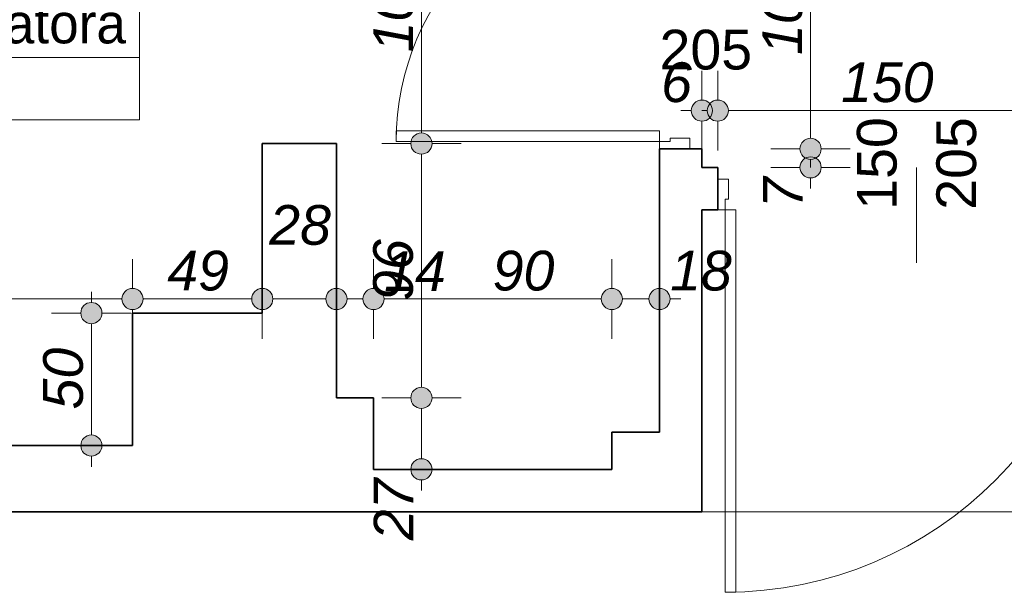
# Model space of a CAD drawing. Header units: millimetres. Extents: x -50073 to 84772, y -78870 to -35317.
# Tile 7 of 125: x 5399 to 9117, y -76855 to -74693. Entities that reach past the tile are written whole.
import ezdxf
from ezdxf.enums import TextEntityAlignment as Align

# ---------------------------------------------------------------- set-up
doc = ezdxf.new("R2010")
doc.units = ezdxf.units.MM
doc.header["$MEASUREMENT"] = 0
for name, color, linetype, lineweight in [('Drzwi ArchiCAD_Nr_pióra__1', 7, 'Continuous', 0), ('Konstrukcja - Stropy_Nr_pióra__1', 7, 'Continuous', 0), ('Konstrukcja - Ściany zew_Nr_pióra__6', 7, 'Continuous', 35), ('Metryczki pomieszczeń ArchiCADa_Nr_pióra__1', 7, 'Continuous', 0), ('Wymiarowanie - Ogólne_Nr_pióra__82', 114, 'Continuous', 13), ('Znaczniki drzwi ArchiCADa_Nr_pióra__1', 7, 'Continuous', 0), ('Znaczniki drzwi ArchiCADa_Nr_pióra__7', 7, 'Continuous', 70)]:
    doc.layers.add(name, color=color, linetype=linetype, lineweight=lineweight)
doc.layers.add('Elementy modelu - Strefy', color=7, linetype='Continuous')
doc.layers.add('Wymiarowanie - Ogólne', color=7, linetype='Continuous')
doc.styles.add('GENERATED_STYLE_1', font='txt')
doc.styles.add('GENERATED_STYLE_2', font='txt')
doc.styles.add('GENERATED_STYLE_3', font='txt')
doc.dimstyles.new('GENERATED_STYLE__1', dxfattribs={"dimtxt": 150, "dimasz": 152, "dimexe": 0.18, "dimexo": 0, "dimgap": 0.09, "dimtad": 1, "dimlfac": 0.1, "dimzin": 0, "dimdsep": 46, "dimtxsty": 'GENERATED_STYLE_3', "dimblk": 'ARROWHEAD_11', "dimblk1": 'ARROWHEAD_11', "dimblk2": 'ARROWHEAD_11', "dimcen": 0.09, "dimclrd": 114, "dimclre": 114, "dimclrt": 114, "dimazin": 0, "dimtfac": 1, "dimtdec": 4, "dimtmove": 0, "dimatfit": 3, "dimfxl": 1, "dimtolj": 1, "dimtzin": 0, "dimarcsym": 0})
doc.dimstyles.new('GENERATED_STYLE__2', dxfattribs={"dimtxt": 150, "dimasz": 152, "dimexe": 0.18, "dimexo": 0, "dimgap": 0.09, "dimtad": 1, "dimtih": 1, "dimtoh": 1, "dimlfac": 0.1, "dimzin": 0, "dimdsep": 46, "dimtxsty": 'GENERATED_STYLE_3', "dimblk": 'ARROWHEAD_11', "dimblk1": 'ARROWHEAD_11', "dimblk2": 'ARROWHEAD_11', "dimcen": 0.09, "dimclrd": 114, "dimclre": 114, "dimclrt": 114, "dimazin": 0, "dimtfac": 1, "dimtdec": 4, "dimtmove": 0, "dimatfit": 3, "dimfxl": 1, "dimtolj": 1, "dimtzin": 0, "dimarcsym": 0})

# ---------------------------------------------------------------- blocks, each defined once
blk = doc.blocks.new('Pok. ordynatora_1_21_21', base_point=(4332.2, -74835.8))
at = {"layer": 'Metryczki pomieszczeń ArchiCADa_Nr_pióra__1', "linetype": 'Continuous'}
for p, q in [((3553.1, -74553), (5851.4, -74553)), ((3553.1, -75071.6), (3553.1, -74553)), ((3592.1, -74578.9), (4293.2, -74578.9)), ((3592.1, -74805.2), (3592.1, -74578.9)), ((4293.2, -74578.9), (4293.2, -74805.2)), ((4332.2, -74553), (4332.2, -75071.6)), ((5851.4, -74553), (5851.4, -75071.6)), ((3553.1, -74835.8), (5851.4, -74835.8)), ((4293.2, -74805.2), (3592.1, -74805.2)), ((5851.4, -75071.6), (3553.1, -75071.6))]:
    blk.add_line(p, q, dxfattribs=at)
at = {"layer": 'Metryczki pomieszczeń ArchiCADa_Nr_pióra__1'}
for tag, height, style, p in [('ROOM_NUMBER', 180, 'GENERATED_STYLE_2', (3942.7, -74680.9)), ('ROOM_NAME', 150, 'GENERATED_STYLE_1', (5091.8, -74707.4)), ('ROOM_CALC_AREA', 150, 'GENERATED_STYLE_1', (3942.7, -74947.9)), ('floor_f', 150, 'GENERATED_STYLE_1', (5091.8, -74934.5))]:
    blk.add_attdef(tag, text='', height=height, dxfattribs=dict(at, style=style)).set_placement(p, align=Align.MIDDLE_CENTER)
blk = doc.blocks.new('*D546')
at = {"layer": 'Wymiarowanie - Ogólne_Nr_pióra__82', "linetype": 'Continuous'}
for points in [[(8425, -75180.6), (8422, -75165.3), (8413.3, -75152.4), (8400.3, -75143.7), (8385, -75140.6), (8369.7, -75143.7), (8356.7, -75152.4), (8348.1, -75165.3), (8345, -75180.6), (8348.1, -75195.9), (8356.7, -75208.9), (8369.7, -75217.6), (8385, -75220.6), (8400.3, -75217.6), (8413.3, -75208.9), (8422, -75195.9)], [(8425, -75250.6), (8422, -75235.3), (8413.3, -75222.4), (8400.3, -75213.7), (8385, -75210.6), (8369.7, -75213.7), (8356.7, -75222.4), (8348.1, -75235.3), (8345, -75250.6), (8348.1, -75265.9), (8356.7, -75278.9), (8369.7, -75287.6), (8385, -75290.6), (8400.3, -75287.6), (8413.3, -75278.9), (8422, -75265.9)]]:
    blk.add_hatch(color=256, dxfattribs=at).paths.add_polyline_path(points)
for p, q in [((8345, -75180.6), (8235, -75180.6)), ((8535, -75180.6), (8425, -75180.6)), ((8345, -75250.6), (8235, -75250.6)), ((8385, -75250.6), (8385, -75220.6)), ((8535, -75250.6), (8425, -75250.6)), ((8385, -75330.6), (8385, -75290.6))]:
    blk.add_line(p, q, dxfattribs=at)
for centre in [(8385, -75180.6), (8385, -75250.6)]:
    blk.add_circle(centre, 40, dxfattribs=at)
at = {"layer": 'Wymiarowanie - Ogólne_Nr_pióra__82', "insert": (8355, -75404.5), "char_height": 150, "attachment_point": 7, "rotation": 90, "style": 'GENERATED_STYLE_3'}
blk.add_mtext('\\A1;{\\fArial|b0|i1|c238|p38;7}', dxfattribs=at)
blk = doc.blocks.new('ARROWHEAD_11')
at = {"color": 0, "linetype": 'Continuous', "lineweight": 0}
blk.add_line((0, 0), (-1, 0), dxfattribs=at)
at = {"color": 0, "linetype": 'Continuous', "lineweight": 0, "const_width": 0.25, "flags": 128}
blk.add_lwpolyline([(-0.125, 0, 1), (0.125, 0, 1)], format="xyb", close=True, dxfattribs=at)
blk = doc.blocks.new('*D547')
at = {"layer": 'Wymiarowanie - Ogólne_Nr_pióra__82', "linetype": 'Continuous'}
for points in [[(8425, -74130.6), (8422, -74115.3), (8413.3, -74102.4), (8400.3, -74093.7), (8385, -74090.6), (8369.7, -74093.7), (8356.7, -74102.4), (8348.1, -74115.3), (8345, -74130.6), (8348.1, -74145.9), (8356.7, -74158.9), (8369.7, -74167.6), (8385, -74170.6), (8400.3, -74167.6), (8413.3, -74158.9), (8422, -74145.9)], [(8425, -75180.6), (8422, -75165.3), (8413.3, -75152.4), (8400.3, -75143.7), (8385, -75140.6), (8369.7, -75143.7), (8356.7, -75152.4), (8348.1, -75165.3), (8345, -75180.6), (8348.1, -75195.9), (8356.7, -75208.9), (8369.7, -75217.6), (8385, -75220.6), (8400.3, -75217.6), (8413.3, -75208.9), (8422, -75195.9)]]:
    blk.add_hatch(color=256, dxfattribs=at).paths.add_polyline_path(points)
for p, q in [((8345, -74130.6), (8235, -74130.6)), ((8535, -74130.6), (8425, -74130.6)), ((8385, -75140.6), (8385, -74170.6)), ((8345, -75180.6), (8235, -75180.6)), ((8535, -75180.6), (8425, -75180.6))]:
    blk.add_line(p, q, dxfattribs=at)
for centre in [(8385, -74130.6), (8385, -75180.6)]:
    blk.add_circle(centre, 40, dxfattribs=at)
at = {"layer": 'Wymiarowanie - Ogólne_Nr_pióra__82', "insert": (8355, -74826.4), "char_height": 150, "attachment_point": 7, "rotation": 90, "style": 'GENERATED_STYLE_3'}
blk.add_mtext('\\A1;{\\fArial|b0|i1|c238|p38;105}', dxfattribs=at)
blk = doc.blocks.new('*D596')
at = {"layer": 'Wymiarowanie - Ogólne_Nr_pióra__82', "linetype": 'Continuous'}
for points in [[(2784.6, -75747.4), (2781.6, -75732.1), (2772.9, -75719.1), (2759.9, -75710.5), (2744.6, -75707.4), (2729.3, -75710.5), (2716.3, -75719.1), (2707.6, -75732.1), (2704.6, -75747.4), (2707.6, -75762.7), (2716.3, -75775.7), (2729.3, -75784.4), (2744.6, -75787.4), (2759.9, -75784.4), (2772.9, -75775.7), (2781.6, -75762.7)], [(5864.6, -75747.4), (5861.6, -75732.1), (5852.9, -75719.1), (5839.9, -75710.5), (5824.6, -75707.4), (5809.3, -75710.5), (5796.3, -75719.1), (5787.6, -75732.1), (5784.6, -75747.4), (5787.6, -75762.7), (5796.3, -75775.7), (5809.3, -75784.4), (5824.6, -75787.4), (5839.9, -75784.4), (5852.9, -75775.7), (5861.6, -75762.7)]]:
    blk.add_hatch(color=256, dxfattribs=at).paths.add_polyline_path(points)
for p, q in [((2744.6, -75707.4), (2744.6, -75597.4)), ((5824.6, -75707.4), (5824.6, -75597.4)), ((2784.6, -75747.4), (5784.6, -75747.4)), ((2744.6, -75897.4), (2744.6, -75787.4)), ((5824.6, -75897.4), (5824.6, -75787.4))]:
    blk.add_line(p, q, dxfattribs=at)
for centre in [(2744.6, -75747.4), (5824.6, -75747.4)]:
    blk.add_circle(centre, 40, dxfattribs=at)
at = {"layer": 'Wymiarowanie - Ogólne_Nr_pióra__82', "insert": (4113.9, -75717.4), "char_height": 150, "attachment_point": 7, "style": 'GENERATED_STYLE_3'}
blk.add_mtext('\\A1;{\\fArial|b0|i1|c238|p38;308}', dxfattribs=at)
blk = doc.blocks.new('*D597')
at = {"layer": 'Wymiarowanie - Ogólne_Nr_pióra__82', "linetype": 'Continuous'}
for points in [[(5864.6, -75747.4), (5861.6, -75732.1), (5852.9, -75719.1), (5839.9, -75710.5), (5824.6, -75707.4), (5809.3, -75710.5), (5796.3, -75719.1), (5787.6, -75732.1), (5784.6, -75747.4), (5787.6, -75762.7), (5796.3, -75775.7), (5809.3, -75784.4), (5824.6, -75787.4), (5839.9, -75784.4), (5852.9, -75775.7), (5861.6, -75762.7)], [(6354.6, -75747.4), (6351.6, -75732.1), (6342.9, -75719.1), (6329.9, -75710.5), (6314.6, -75707.4), (6299.3, -75710.5), (6286.3, -75719.1), (6277.6, -75732.1), (6274.6, -75747.4), (6277.6, -75762.7), (6286.3, -75775.7), (6299.3, -75784.4), (6314.6, -75787.4), (6329.9, -75784.4), (6342.9, -75775.7), (6351.6, -75762.7)]]:
    blk.add_hatch(color=256, dxfattribs=at).paths.add_polyline_path(points)
for p, q in [((5824.6, -75707.4), (5824.6, -75597.4)), ((6314.6, -75707.4), (6314.6, -75597.4)), ((5864.6, -75747.4), (6274.6, -75747.4)), ((5824.6, -75897.4), (5824.6, -75787.4)), ((6314.6, -75897.4), (6314.6, -75787.4))]:
    blk.add_line(p, q, dxfattribs=at)
for centre in [(5824.6, -75747.4), (6314.6, -75747.4)]:
    blk.add_circle(centre, 40, dxfattribs=at)
at = {"layer": 'Wymiarowanie - Ogólne_Nr_pióra__82', "insert": (5955.8, -75717.4), "char_height": 150, "attachment_point": 7, "style": 'GENERATED_STYLE_3'}
blk.add_mtext('\\A1;{\\fArial|b0|i1|c238|p38;49}', dxfattribs=at)
blk = doc.blocks.new('*D598')
at = {"layer": 'Wymiarowanie - Ogólne_Nr_pióra__82', "linetype": 'Continuous'}
for points in [[(6354.6, -75747.4), (6351.6, -75732.1), (6342.9, -75719.1), (6329.9, -75710.5), (6314.6, -75707.4), (6299.3, -75710.5), (6286.3, -75719.1), (6277.6, -75732.1), (6274.6, -75747.4), (6277.6, -75762.7), (6286.3, -75775.7), (6299.3, -75784.4), (6314.6, -75787.4), (6329.9, -75784.4), (6342.9, -75775.7), (6351.6, -75762.7)], [(6634.6, -75747.4), (6631.6, -75732.1), (6622.9, -75719.1), (6609.9, -75710.5), (6594.6, -75707.4), (6579.3, -75710.5), (6566.3, -75719.1), (6557.6, -75732.1), (6554.6, -75747.4), (6557.6, -75762.7), (6566.3, -75775.7), (6579.3, -75784.4), (6594.6, -75787.4), (6609.9, -75784.4), (6622.9, -75775.7), (6631.6, -75762.7)]]:
    blk.add_hatch(color=256, dxfattribs=at).paths.add_polyline_path(points)
for p, q in [((6314.6, -75707.4), (6314.6, -75597.4)), ((6594.6, -75707.4), (6594.6, -75597.4)), ((6354.6, -75747.4), (6554.6, -75747.4)), ((6314.6, -75897.4), (6314.6, -75787.4)), ((6594.6, -75897.4), (6594.6, -75787.4))]:
    blk.add_line(p, q, dxfattribs=at)
for centre in [(6314.6, -75747.4), (6594.6, -75747.4)]:
    blk.add_circle(centre, 40, dxfattribs=at)
at = {"layer": 'Wymiarowanie - Ogólne_Nr_pióra__82', "insert": (6340.8, -75544.9), "char_height": 150, "attachment_point": 7, "style": 'GENERATED_STYLE_3'}
blk.add_mtext('\\A1;{\\fArial|b0|i1|c238|p38;28}', dxfattribs=at)
blk = doc.blocks.new('*D599')
at = {"layer": 'Wymiarowanie - Ogólne_Nr_pióra__82', "linetype": 'Continuous'}
for points in [[(6634.6, -75747.4), (6631.6, -75732.1), (6622.9, -75719.1), (6609.9, -75710.5), (6594.6, -75707.4), (6579.3, -75710.5), (6566.3, -75719.1), (6557.6, -75732.1), (6554.6, -75747.4), (6557.6, -75762.7), (6566.3, -75775.7), (6579.3, -75784.4), (6594.6, -75787.4), (6609.9, -75784.4), (6622.9, -75775.7), (6631.6, -75762.7)], [(6774.6, -75747.4), (6771.6, -75732.1), (6762.9, -75719.1), (6749.9, -75710.5), (6734.6, -75707.4), (6719.3, -75710.5), (6706.3, -75719.1), (6697.6, -75732.1), (6694.6, -75747.4), (6697.6, -75762.7), (6706.3, -75775.7), (6719.3, -75784.4), (6734.6, -75787.4), (6749.9, -75784.4), (6762.9, -75775.7), (6771.6, -75762.7)]]:
    blk.add_hatch(color=256, dxfattribs=at).paths.add_polyline_path(points)
for p, q in [((6594.6, -75707.4), (6594.6, -75597.4)), ((6734.6, -75707.4), (6734.6, -75597.4)), ((6634.6, -75747.4), (6694.6, -75747.4)), ((6594.6, -75897.4), (6594.6, -75787.4)), ((6734.6, -75897.4), (6734.6, -75787.4))]:
    blk.add_line(p, q, dxfattribs=at)
for centre in [(6594.6, -75747.4), (6734.6, -75747.4)]:
    blk.add_circle(centre, 40, dxfattribs=at)
blk = doc.blocks.new('*D600')
at = {"layer": 'Wymiarowanie - Ogólne_Nr_pióra__82', "linetype": 'Continuous'}
for points in [[(6774.6, -75747.4), (6771.6, -75732.1), (6762.9, -75719.1), (6749.9, -75710.5), (6734.6, -75707.4), (6719.3, -75710.5), (6706.3, -75719.1), (6697.6, -75732.1), (6694.6, -75747.4), (6697.6, -75762.7), (6706.3, -75775.7), (6719.3, -75784.4), (6734.6, -75787.4), (6749.9, -75784.4), (6762.9, -75775.7), (6771.6, -75762.7)], [(7674.6, -75747.4), (7671.6, -75732.1), (7662.9, -75719.1), (7649.9, -75710.5), (7634.6, -75707.4), (7619.3, -75710.5), (7606.3, -75719.1), (7597.6, -75732.1), (7594.6, -75747.4), (7597.6, -75762.7), (7606.3, -75775.7), (7619.3, -75784.4), (7634.6, -75787.4), (7649.9, -75784.4), (7662.9, -75775.7), (7671.6, -75762.7)]]:
    blk.add_hatch(color=256, dxfattribs=at).paths.add_polyline_path(points)
for p, q in [((6734.6, -75707.4), (6734.6, -75597.4)), ((7634.6, -75707.4), (7634.6, -75597.4)), ((6774.6, -75747.4), (7594.6, -75747.4)), ((6734.6, -75897.4), (6734.6, -75787.4)), ((7634.6, -75897.4), (7634.6, -75787.4))]:
    blk.add_line(p, q, dxfattribs=at)
for centre in [(6734.6, -75747.4), (7634.6, -75747.4)]:
    blk.add_circle(centre, 40, dxfattribs=at)
at = {"layer": 'Wymiarowanie - Ogólne_Nr_pióra__82', "char_height": 150, "attachment_point": 7, "style": 'GENERATED_STYLE_3'}
for s, insert in [('\\A1;{\\fArial|b0|i1|c238|p38;14}', (6774.6, -75717.4)), ('\\A1;{\\fArial|b0|i1|c238|p38;90}', (7184.6, -75717.4))]:
    blk.add_mtext(s, dxfattribs=dict(at, insert=insert))
blk = doc.blocks.new('*D601')
at = {"layer": 'Wymiarowanie - Ogólne_Nr_pióra__82', "linetype": 'Continuous'}
for points in [[(7674.6, -75747.4), (7671.6, -75732.1), (7662.9, -75719.1), (7649.9, -75710.5), (7634.6, -75707.4), (7619.3, -75710.5), (7606.3, -75719.1), (7597.6, -75732.1), (7594.6, -75747.4), (7597.6, -75762.7), (7606.3, -75775.7), (7619.3, -75784.4), (7634.6, -75787.4), (7649.9, -75784.4), (7662.9, -75775.7), (7671.6, -75762.7)], [(7854.6, -75747.4), (7851.6, -75732.1), (7842.9, -75719.1), (7829.9, -75710.5), (7814.6, -75707.4), (7799.3, -75710.5), (7786.3, -75719.1), (7777.6, -75732.1), (7774.6, -75747.4), (7777.6, -75762.7), (7786.3, -75775.7), (7799.3, -75784.4), (7814.6, -75787.4), (7829.9, -75784.4), (7842.9, -75775.7), (7851.6, -75762.7)]]:
    blk.add_hatch(color=256, dxfattribs=at).paths.add_polyline_path(points)
for p, q in [((7634.6, -75707.4), (7634.6, -75597.4)), ((7814.6, -75707.4), (7814.6, -75597.4)), ((7674.6, -75747.4), (7774.6, -75747.4)), ((7854.6, -75747.4), (7894.6, -75747.4)), ((7634.6, -75897.4), (7634.6, -75787.4)), ((7814.6, -75897.4), (7814.6, -75787.4))]:
    blk.add_line(p, q, dxfattribs=at)
for centre in [(7634.6, -75747.4), (7814.6, -75747.4)]:
    blk.add_circle(centre, 40, dxfattribs=at)
at = {"layer": 'Wymiarowanie - Ogólne_Nr_pióra__82', "insert": (7854.6, -75717.4), "char_height": 150, "attachment_point": 7, "style": 'GENERATED_STYLE_3'}
blk.add_mtext('\\A1;{\\fArial|b0|i1|c238|p38;18}', dxfattribs=at)
blk = doc.blocks.new('*D602')
at = {"layer": 'Wymiarowanie - Ogólne_Nr_pióra__82', "linetype": 'Continuous'}
for points in [[(6955.5, -76120.6), (6952.5, -76105.3), (6943.8, -76092.4), (6930.8, -76083.7), (6915.5, -76080.6), (6900.2, -76083.7), (6887.2, -76092.4), (6878.6, -76105.3), (6875.5, -76120.6), (6878.6, -76135.9), (6887.2, -76148.9), (6900.2, -76157.6), (6915.5, -76160.6), (6930.8, -76157.6), (6943.8, -76148.9), (6952.5, -76135.9)], [(6955.5, -76390.6), (6952.5, -76375.3), (6943.8, -76362.4), (6930.8, -76353.7), (6915.5, -76350.6), (6900.2, -76353.7), (6887.2, -76362.4), (6878.6, -76375.3), (6875.5, -76390.6), (6878.6, -76405.9), (6887.2, -76418.9), (6900.2, -76427.6), (6915.5, -76430.6), (6930.8, -76427.6), (6943.8, -76418.9), (6952.5, -76405.9)]]:
    blk.add_hatch(color=256, dxfattribs=at).paths.add_polyline_path(points)
for p, q in [((6875.5, -76120.6), (6765.5, -76120.6)), ((7065.5, -76120.6), (6955.5, -76120.6)), ((6915.5, -76350.6), (6915.5, -76160.6)), ((6875.5, -76390.6), (6765.5, -76390.6)), ((7065.5, -76390.6), (6955.5, -76390.6)), ((6915.5, -76470.6), (6915.5, -76430.6))]:
    blk.add_line(p, q, dxfattribs=at)
for centre in [(6915.5, -76120.6), (6915.5, -76390.6)]:
    blk.add_circle(centre, 40, dxfattribs=at)
at = {"layer": 'Wymiarowanie - Ogólne_Nr_pióra__82', "insert": (6885.5, -76658.3), "char_height": 150, "attachment_point": 7, "rotation": 90, "style": 'GENERATED_STYLE_3'}
blk.add_mtext('\\A1;{\\fArial|b0|i1|c238|p38;27}', dxfattribs=at)
blk = doc.blocks.new('*D603')
at = {"layer": 'Wymiarowanie - Ogólne_Nr_pióra__82', "linetype": 'Continuous'}
for points in [[(6955.5, -75160.6), (6952.5, -75145.3), (6943.8, -75132.4), (6930.8, -75123.7), (6915.5, -75120.6), (6900.2, -75123.7), (6887.2, -75132.4), (6878.6, -75145.3), (6875.5, -75160.6), (6878.6, -75175.9), (6887.2, -75188.9), (6900.2, -75197.6), (6915.5, -75200.6), (6930.8, -75197.6), (6943.8, -75188.9), (6952.5, -75175.9)], [(6955.5, -76120.6), (6952.5, -76105.3), (6943.8, -76092.4), (6930.8, -76083.7), (6915.5, -76080.6), (6900.2, -76083.7), (6887.2, -76092.4), (6878.6, -76105.3), (6875.5, -76120.6), (6878.6, -76135.9), (6887.2, -76148.9), (6900.2, -76157.6), (6915.5, -76160.6), (6930.8, -76157.6), (6943.8, -76148.9), (6952.5, -76135.9)]]:
    blk.add_hatch(color=256, dxfattribs=at).paths.add_polyline_path(points)
for p, q in [((6875.5, -75160.6), (6765.5, -75160.6)), ((7065.5, -75160.6), (6955.5, -75160.6)), ((6915.5, -76080.6), (6915.5, -75200.6)), ((6875.5, -76120.6), (6765.5, -76120.6)), ((7065.5, -76120.6), (6955.5, -76120.6))]:
    blk.add_line(p, q, dxfattribs=at)
for centre in [(6915.5, -75160.6), (6915.5, -76120.6)]:
    blk.add_circle(centre, 40, dxfattribs=at)
at = {"layer": 'Wymiarowanie - Ogólne_Nr_pióra__82', "insert": (6885.5, -75754.5), "char_height": 150, "attachment_point": 7, "rotation": 90, "style": 'GENERATED_STYLE_3'}
blk.add_mtext('\\A1;{\\fArial|b0|i1|c238|p38;96}', dxfattribs=at)
blk = doc.blocks.new('*D604')
at = {"layer": 'Wymiarowanie - Ogólne_Nr_pióra__82', "linetype": 'Continuous'}
for points in [[(6955.5, -74130.6), (6952.5, -74115.3), (6943.8, -74102.4), (6930.8, -74093.7), (6915.5, -74090.6), (6900.2, -74093.7), (6887.2, -74102.4), (6878.6, -74115.3), (6875.5, -74130.6), (6878.6, -74145.9), (6887.2, -74158.9), (6900.2, -74167.6), (6915.5, -74170.6), (6930.8, -74167.6), (6943.8, -74158.9), (6952.5, -74145.9)], [(6955.5, -75160.6), (6952.5, -75145.3), (6943.8, -75132.4), (6930.8, -75123.7), (6915.5, -75120.6), (6900.2, -75123.7), (6887.2, -75132.4), (6878.6, -75145.3), (6875.5, -75160.6), (6878.6, -75175.9), (6887.2, -75188.9), (6900.2, -75197.6), (6915.5, -75200.6), (6930.8, -75197.6), (6943.8, -75188.9), (6952.5, -75175.9)]]:
    blk.add_hatch(color=256, dxfattribs=at).paths.add_polyline_path(points)
for p, q in [((6875.5, -74130.6), (6765.5, -74130.6)), ((7065.5, -74130.6), (6955.5, -74130.6)), ((6915.5, -75120.6), (6915.5, -74170.6)), ((6875.5, -75160.6), (6765.5, -75160.6)), ((7065.5, -75160.6), (6955.5, -75160.6))]:
    blk.add_line(p, q, dxfattribs=at)
for centre in [(6915.5, -74130.6), (6915.5, -75160.6)]:
    blk.add_circle(centre, 40, dxfattribs=at)
at = {"layer": 'Wymiarowanie - Ogólne_Nr_pióra__82', "insert": (6885.5, -74816.4), "char_height": 150, "attachment_point": 7, "rotation": 90, "style": 'GENERATED_STYLE_3'}
blk.add_mtext('\\A1;{\\fArial|b0|i1|c238|p38;103}', dxfattribs=at)
blk = doc.blocks.new('*D609')
at = {"layer": 'Wymiarowanie - Ogólne_Nr_pióra__82', "linetype": 'Continuous'}
for points in [[(5709.3, -75800.6), (5706.2, -75785.3), (5697.6, -75772.4), (5684.6, -75763.7), (5669.3, -75760.6), (5654, -75763.7), (5641, -75772.4), (5632.3, -75785.3), (5629.3, -75800.6), (5632.3, -75815.9), (5641, -75828.9), (5654, -75837.6), (5669.3, -75840.6), (5684.6, -75837.6), (5697.6, -75828.9), (5706.2, -75815.9)], [(5709.3, -76300.6), (5706.2, -76285.3), (5697.6, -76272.4), (5684.6, -76263.7), (5669.3, -76260.6), (5654, -76263.7), (5641, -76272.4), (5632.3, -76285.3), (5629.3, -76300.6), (5632.3, -76315.9), (5641, -76328.9), (5654, -76337.6), (5669.3, -76340.6), (5684.6, -76337.6), (5697.6, -76328.9), (5706.2, -76315.9)]]:
    blk.add_hatch(color=256, dxfattribs=at).paths.add_polyline_path(points)
for p, q in [((5669.3, -75760.6), (5669.3, -75720.6)), ((5629.3, -75800.6), (5519.3, -75800.6)), ((5819.3, -75800.6), (5709.3, -75800.6)), ((5669.3, -76260.6), (5669.3, -75840.6)), ((5629.3, -76300.6), (5519.3, -76300.6)), ((5819.3, -76300.6), (5709.3, -76300.6)), ((5669.3, -76380.6), (5669.3, -76340.6))]:
    blk.add_line(p, q, dxfattribs=at)
for centre in [(5669.3, -75800.6), (5669.3, -76300.6)]:
    blk.add_circle(centre, 40, dxfattribs=at)
at = {"layer": 'Wymiarowanie - Ogólne_Nr_pióra__82', "insert": (5639.3, -76164.5), "char_height": 150, "attachment_point": 7, "rotation": 90, "style": 'GENERATED_STYLE_3'}
blk.add_mtext('\\A1;{\\fArial|b0|i1|c238|p38;50}', dxfattribs=at)
blk = doc.blocks.new('*D610')
at = {"layer": 'Wymiarowanie - Ogólne_Nr_pióra__82', "linetype": 'Continuous'}
for points in [[(8014.6, -75036.2), (8011.6, -75020.9), (8002.9, -75007.9), (7989.9, -74999.2), (7974.6, -74996.2), (7959.3, -74999.2), (7946.3, -75007.9), (7937.6, -75020.9), (7934.6, -75036.2), (7937.6, -75051.5), (7946.3, -75064.5), (7959.3, -75073.1), (7974.6, -75076.2), (7989.9, -75073.1), (8002.9, -75064.5), (8011.6, -75051.5)], [(8074.6, -75036.2), (8071.6, -75020.9), (8062.9, -75007.9), (8049.9, -74999.2), (8034.6, -74996.2), (8019.3, -74999.2), (8006.3, -75007.9), (7997.6, -75020.9), (7994.6, -75036.2), (7997.6, -75051.5), (8006.3, -75064.5), (8019.3, -75073.1), (8034.6, -75076.2), (8049.9, -75073.1), (8062.9, -75064.5), (8071.6, -75051.5)]]:
    blk.add_hatch(color=256, dxfattribs=at).paths.add_polyline_path(points)
for p, q in [((7974.6, -74996.2), (7974.6, -74886.2)), ((8034.6, -74996.2), (8034.6, -74886.2)), ((7894.6, -75036.2), (7934.6, -75036.2)), ((7974.6, -75036.2), (7994.6, -75036.2)), ((7974.6, -75186.2), (7974.6, -75076.2)), ((8034.6, -75186.2), (8034.6, -75076.2))]:
    blk.add_line(p, q, dxfattribs=at)
for centre in [(7974.6, -75036.2), (8034.6, -75036.2)]:
    blk.add_circle(centre, 40, dxfattribs=at)
at = {"layer": 'Wymiarowanie - Ogólne_Nr_pióra__82', "insert": (7820.8, -75006.2), "char_height": 150, "attachment_point": 7, "style": 'GENERATED_STYLE_3'}
blk.add_mtext('\\A1;{\\fArial|b0|i1|c238|p38;6}', dxfattribs=at)
blk = doc.blocks.new('*D611')
at = {"layer": 'Wymiarowanie - Ogólne_Nr_pióra__82', "linetype": 'Continuous'}
for points in [[(8074.6, -75036.2), (8071.6, -75020.9), (8062.9, -75007.9), (8049.9, -74999.2), (8034.6, -74996.2), (8019.3, -74999.2), (8006.3, -75007.9), (7997.6, -75020.9), (7994.6, -75036.2), (7997.6, -75051.5), (8006.3, -75064.5), (8019.3, -75073.1), (8034.6, -75076.2), (8049.9, -75073.1), (8062.9, -75064.5), (8071.6, -75051.5)], [(9574.6, -75036.2), (9571.6, -75020.9), (9562.9, -75007.9), (9549.9, -74999.2), (9534.6, -74996.2), (9519.3, -74999.2), (9506.3, -75007.9), (9497.6, -75020.9), (9494.6, -75036.2), (9497.6, -75051.5), (9506.3, -75064.5), (9519.3, -75073.1), (9534.6, -75076.2), (9549.9, -75073.1), (9562.9, -75064.5), (9571.6, -75051.5)]]:
    blk.add_hatch(color=256, dxfattribs=at).paths.add_polyline_path(points)
for p, q in [((8034.6, -74996.2), (8034.6, -74886.2)), ((9534.6, -74996.2), (9534.6, -74886.2)), ((8074.6, -75036.2), (9494.6, -75036.2)), ((8034.6, -75186.2), (8034.6, -75076.2)), ((9534.6, -75186.2), (9534.6, -75076.2))]:
    blk.add_line(p, q, dxfattribs=at)
for centre in [(8034.6, -75036.2), (9534.6, -75036.2)]:
    blk.add_circle(centre, 40, dxfattribs=at)
at = {"layer": 'Wymiarowanie - Ogólne_Nr_pióra__82', "char_height": 150, "attachment_point": 7, "style": 'GENERATED_STYLE_3'}
for s, insert in [('\\A1;{\\fArial|b0|i1|c238|p38;150}', (8500, -75006.2)), ('\\A1;{\\fArial|b0|i1|c238|p38;21}', (9266.9, -75006.2))]:
    blk.add_mtext(s, dxfattribs=dict(at, insert=insert))

msp = doc.modelspace()

# ---------------------------------------------------------------- linework, layer by layer
at = {"layer": 'Drzwi ArchiCAD_Nr_pióra__1', "linetype": 'Continuous'}
for p, q in [((7814.596, -75112.641), (6820.596, -75112.641)), ((6820.596, -75112.641), (6820.596, -75152.641)), ((7814.596, -75152.641), (7814.596, -75112.641)), ((6820.596, -75152.641), (7814.596, -75152.641)), ((7814.596, -75180.641), (7814.596, -75152.641)), ((7814.596, -75152.641), (7854.596, -75152.641)), ((7854.596, -75152.641), (7854.596, -75140.641)), ((7854.596, -75140.641), (7929.596, -75140.641)), ((7929.596, -75140.641), (7929.596, -75180.641)), ((7929.596, -75180.641), (7814.596, -75180.641)), ((7814.596, -75180.641), (7929.596, -75180.641)), ((8034.596, -75295.641), (8034.596, -75410.641)), ((8074.596, -75295.641), (8034.596, -75295.641)), ((8034.596, -75410.641), (8034.596, -75295.641)), ((8074.596, -75370.641), (8074.596, -75295.641)), ((8062.596, -75410.641), (8062.596, -75370.641)), ((8062.596, -75370.641), (8074.596, -75370.641)), ((8034.596, -75410.641), (8062.596, -75410.641)), ((8062.596, -76854.641), (8062.596, -75410.641)), ((8062.596, -75410.641), (8102.596, -75410.641)), ((8102.596, -75410.641), (8102.596, -76854.641)), ((8102.596, -76854.641), (8062.596, -76854.641))]:
    msp.add_line(p, q, dxfattribs=at)
for centre, radius, start, end in [((7814.596, -75152.641), 994, 90, 180), ((8062.596, -75410.641), 1444, 270, 0)]:
    msp.add_arc(centre, radius, start, end, dxfattribs=at)
at = {"layer": 'Konstrukcja - Stropy_Nr_pióra__1', "linetype": 'Continuous', "flags": 128}
msp.add_lwpolyline([(-555.52, -62390.641), (2164.596, -62390.641), (2164.596, -76550.641), (5824.596, -76550.641), (23038.421, -76550.641), (23038.421, -76240.678), (31884.596, -76240.678), (31884.596, -70115.378), (29924.596, -70115.378), (29924.596, -64338.978), (48324.596, -64338.978)], dxfattribs=at)
at = {"layer": 'Konstrukcja - Ściany zew_Nr_pióra__6', "linetype": 'Continuous'}
for p, q in [((7814.596, -75180.641), (7929.596, -75180.641)), ((7929.596, -75180.641), (7974.596, -75180.641)), ((8034.596, -75295.641), (8034.596, -75250.641)), ((8034.596, -75410.641), (8034.596, -75295.641))]:
    msp.add_line(p, q, dxfattribs=at)
at = {"layer": 'Konstrukcja - Ściany zew_Nr_pióra__6', "linetype": 'Continuous', "flags": 128}
for points in [[(6594.596, -75160.641), (6314.596, -75160.641)], [(6314.596, -75160.641), (6314.596, -75800.641)], [(6594.596, -76120.641), (6594.596, -75160.641)], [(7814.596, -75180.641), (7814.596, -76250.641)], [(7974.596, -75250.641), (7974.596, -75180.641)], [(8034.596, -75250.641), (7974.596, -75250.641)], [(7974.596, -75410.641), (8034.596, -75410.641)], [(7974.596, -76550.641), (7974.596, -75410.641)], [(6314.596, -75800.641), (5824.596, -75800.641)], [(5824.596, -75800.641), (5824.596, -76300.641)], [(6734.596, -76120.641), (6594.596, -76120.641)], [(6734.596, -76390.641), (6734.596, -76120.641)], [(7814.596, -76250.641), (7634.596, -76250.641)], [(7634.596, -76250.641), (7634.596, -76390.641)], [(5824.596, -76300.641), (2744.596, -76300.641)], [(7634.596, -76390.641), (6734.596, -76390.641)], [(2744.596, -76550.641), (5824.596, -76550.641)], [(5824.596, -76550.641), (6314.596, -76550.641)], [(6314.596, -76550.641), (6594.596, -76550.641)], [(6594.596, -76550.641), (6734.596, -76550.641)], [(6734.596, -76550.641), (7634.596, -76550.641)], [(7634.596, -76550.641), (7974.596, -76550.641)]]:
    msp.add_lwpolyline(points, dxfattribs=at)
at = {"layer": 'Znaczniki drzwi ArchiCADa_Nr_pióra__1', "linetype": 'Continuous'}
msp.add_line((8784.596, -75610.641), (8784.596, -75250.641), dxfattribs=at)

# ---------------------------------------------------------------- block references
at = {"layer": 'Elementy modelu - Strefy', "linetype": 'Continuous'}
ref = msp.add_blockref('Pok. ordynatora_1_21_21', (4332.183, -74835.847), dxfattribs=at)
ref.add_attrib('ROOM_NAME', 'Pok. ordynatora', dxfattribs={"layer": 'Metryczki pomieszczeń ArchiCADa_Nr_pióra__1', "color": 7, "height": 150, "style": 'GENERATED_STYLE_1'}).set_placement((5091.784, -74707.445), align=Align.MIDDLE_CENTER)
ref.add_attrib('ROOM_NUMBER', '1/21', dxfattribs={"layer": 'Metryczki pomieszczeń ArchiCADa_Nr_pióra__1', "color": 7, "height": 180, "style": 'GENERATED_STYLE_2'}).set_placement((3942.662, -74680.899), align=Align.MIDDLE_CENTER)
ref.add_attrib('ROOM_CALC_AREA', '13,4 m2', dxfattribs={"layer": 'Metryczki pomieszczeń ArchiCADa_Nr_pióra__1', "color": 7, "height": 150, "style": 'GENERATED_STYLE_1'}).set_placement((3942.662, -74947.899), align=Align.MIDDLE_CENTER)
ref.add_attrib('floor_f', 'tarket', dxfattribs={"layer": 'Metryczki pomieszczeń ArchiCADa_Nr_pióra__1', "color": 7, "height": 150, "style": 'GENERATED_STYLE_1'}).set_placement((5091.784, -74934.527), align=Align.MIDDLE_CENTER)

# ---------------------------------------------------------------- texts
at = {"layer": 'Znaczniki drzwi ArchiCADa_Nr_pióra__7', "insert": (7814.596, -74883.11), "char_height": 150, "attachment_point": 7, "style": 'GENERATED_STYLE_1'}
msp.add_mtext('\\A1;{\\fArial|b0|i0|c238|p38;205}', dxfattribs=at)
at = {"layer": 'Znaczniki drzwi ArchiCADa_Nr_pióra__7', "char_height": 150, "attachment_point": 7, "rotation": 90, "style": 'GENERATED_STYLE_1'}
for s, insert in [('\\A1;{\\fArial|b0|i0|c238|p38;150}', (8712.065, -75410.641)), ('\\A1;{\\fArial|b0|i0|c238|p38;205}', (9012.065, -75410.641))]:
    msp.add_mtext(s, dxfattribs=dict(at, insert=insert))

# ---------------------------------------------------------------- dimensions: what is measured, and where the dimension line sits
at = {"layer": 'Wymiarowanie - Ogólne', "color": 114, "linetype": 'Continuous', "lineweight": 13}
for base, p1, p2, picture, middle in [((6915.515, -74130.641), (6594.596, -75160.641), (6594.596, -74130.641), '*D604', (6810.515, -74645.641)), ((8385.029, -74130.641), (7974.596, -75180.641), (7974.596, -74130.641), '*D547', (8280.029, -74655.641)), ((6915.515, -75160.641), (6734.596, -76120.641), (6594.596, -75160.641), '*D603', (6810.515, -75640.641)), ((8385.029, -75180.641), (8034.596, -75250.641), (7974.596, -75180.641), '*D546', (8280.029, -75347.556)), ((5669.276, -75800.641), (5824.596, -76300.641), (5824.596, -75800.641), '*D609', (5564.276, -76050.641)), ((6915.515, -76120.641), (6734.596, -76390.641), (6734.596, -76120.641), '*D602', (6810.515, -76544.47))]:
    dim = msp.add_linear_dim(base=base, p1=p1, p2=p2, angle=90, dimstyle='GENERATED_STYLE__1', dxfattribs=at)
    dim.commit()
    dim.dimension.update_dxf_attribs({"geometry": picture, "text_midpoint": middle, "dimtype": 160, "text_rotation": 90})
for base, p1, p2, picture, middle in [((8034.596, -75036.193), (7974.596, -75316.498), (8034.596, -75316.498), '*D610', (7877.682, -74931.193)), ((9534.596, -75036.193), (8034.596, -75316.498), (9534.596, -75316.498), '*D611', (8670.767, -74931.193)), ((6594.596, -75747.427), (6314.596, -75800.641), (6594.596, -75909.352), '*D598', (6454.596, -75469.927)), ((5824.596, -75747.427), (2744.596, -76300.641), (5824.596, -75828.413), '*D596', (4284.596, -75642.427)), ((6314.596, -75747.427), (5824.596, -75828.413), (6314.596, -75800.641), '*D597', (6069.596, -75642.427)), ((7634.596, -75747.427), (6734.596, -75909.352), (7634.596, -76039.352), '*D600', (7298.425, -75642.427)), ((7814.596, -75747.427), (7634.596, -76039.352), (7814.596, -76039.352), '*D601', (7968.425, -75642.427)), ((6734.596, -75747.427), (6594.596, -75909.352), (6734.596, -75909.352), '*D599', (6888.425, -75642.427))]:
    dim = msp.add_linear_dim(base=base, p1=p1, p2=p2, dimstyle='GENERATED_STYLE__2', dxfattribs=at)
    dim.commit()
    dim.dimension.update_dxf_attribs({"geometry": picture, "text_midpoint": middle, "dimtype": 160})

doc.saveas('drawing.dxf')
